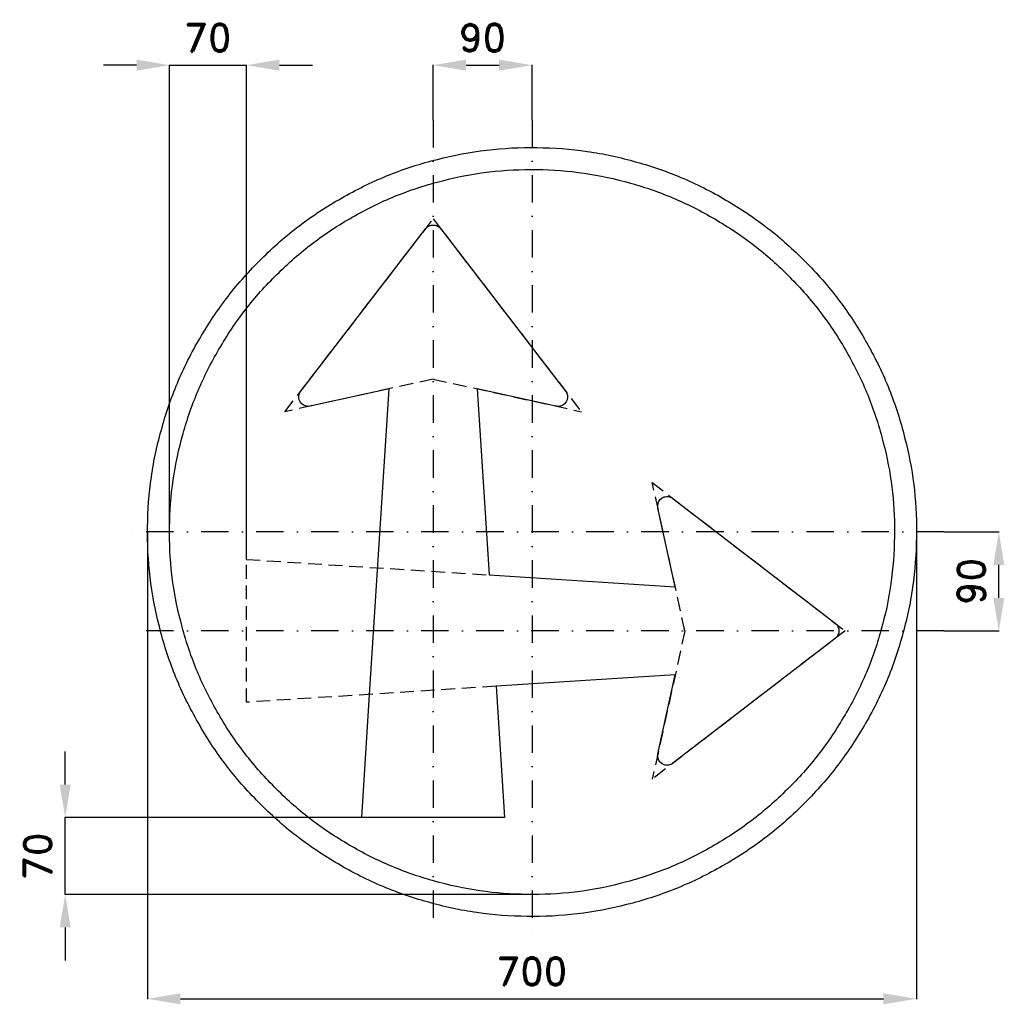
# Model space of a CAD drawing. Header units: millimetres. Extents: x -466 to 430, y -430 to 466.
import ezdxf

# ---------------------------------------------------------------- set-up
doc = ezdxf.new("R2010")
doc.units = ezdxf.units.MM
doc.header["$LTSCALE"] = 5
doc.linetypes.add('ČERCHOVANÁX2', pattern=[2, 1, -0.5, 0, -0.5])
doc.linetypes.add('ČÁRKOVANÁX2', pattern=[1.5, 1, -0.5])
doc.layers.add('Kóty', color=2, linetype='Continuous')
doc.layers.add('Značka', color=7, linetype='Continuous')
doc.styles.get("Standard").update_dxf_attribs({"font": 'romand.shx', "height": 25})
doc.dimstyles.get("Standard").update_dxf_attribs({"dimtxt": 25, "dimasz": 30, "dimexe": 0.18, "dimexo": 0.0625, "dimgap": 12.5, "dimtad": 1, "dimdec": 0, "dimzin": 0, "dimdsep": 46, "dimtxsty": 'Standard', "dimcen": 0.09, "dimadec": 0, "dimazin": 0, "dimtfac": 1, "dimtdec": 0, "dimtofl": 0, "dimtmove": 0, "dimatfit": 3, "dimfxl": 1, "dimtolj": 1, "dimtzin": 0, "dimarcsym": 0})

# ---------------------------------------------------------------- blocks, each defined once
blk = doc.blocks.new('*D1')
at = {"layer": 'Defpoints', "color": 0, "transparency": 16777216}
for p in [(375, 0), (425, 0), (375, -90.004)]:
    blk.add_point(p, dxfattribs=at)
at = {"layer": 'Kóty', "color": 0, "lineweight": -2, "transparency": 16777216}
for p, q in [((375.0625, 0), (425.18, 0)), ((425, -60.004), (425, -30)), ((375.0625, -90.004), (425.18, -90.004))]:
    blk.add_line(p, q, dxfattribs=at)
at = {"layer": 'Kóty', "color": 0, "transparency": 16777216}
for points in [[(420, -30), (430, -30), (425, 0)], [(420, -60.004), (430, -60.004), (425, -90.004)]]:
    blk.add_solid(points, dxfattribs=at)
at = {"layer": 'Kóty', "color": 0, "transparency": 16777216, "insert": (400, -45.002), "char_height": 25, "attachment_point": 5, "rotation": 90}
blk.add_mtext('\\A1;90', dxfattribs=at)
blk = doc.blocks.new('*D2')
at = {"layer": 'Defpoints', "color": 0, "transparency": 16777216}
for p in [(0, 425.03), (-90, 375), (0, 375)]:
    blk.add_point(p, dxfattribs=at)
at = {"layer": 'Kóty', "color": 0, "lineweight": -2, "transparency": 16777216}
for p, q in [((-90, 375.06), (-90, 425.21)), ((-60, 425.03), (-30, 425.03)), ((0, 375.06), (0, 425.21))]:
    blk.add_line(p, q, dxfattribs=at)
at = {"layer": 'Kóty', "color": 0, "transparency": 16777216}
for points in [[(-60, 430.03), (-60, 420.03), (-90, 425.03)], [(-30, 430.03), (-30, 420.03), (0, 425.03)]]:
    blk.add_solid(points, dxfattribs=at)
at = {"layer": 'Kóty', "color": 0, "transparency": 16777216, "insert": (-45, 450.03), "char_height": 25, "attachment_point": 5}
blk.add_mtext('\\A1;90', dxfattribs=at)
blk = doc.blocks.new('*D3')
at = {"layer": 'Defpoints', "color": 0, "transparency": 16777216}
for p in [(-155, -260), (-425.03, -330.03), (0, -330.03)]:
    blk.add_point(p, dxfattribs=at)
at = {"layer": 'Kóty', "color": 0, "lineweight": -2, "transparency": 16777216}
for p, q in [((-425.03, -230), (-425.03, -200)), ((-155.06, -260), (-425.21, -260)), ((-0.06, -330.03), (-425.21, -330.03)), ((-425.03, -360.03), (-425.03, -390.03))]:
    blk.add_line(p, q, dxfattribs=at)
at = {"layer": 'Kóty', "color": 0, "transparency": 16777216}
for points in [[(-430.03, -230), (-420.03, -230), (-425.03, -260)], [(-430.03, -360.03), (-420.03, -360.03), (-425.03, -330.03)]]:
    blk.add_solid(points, dxfattribs=at)
at = {"layer": 'Kóty', "color": 0, "transparency": 16777216, "insert": (-450.03, -295.01), "char_height": 25, "attachment_point": 5, "rotation": 90}
blk.add_mtext('\\A1;70', dxfattribs=at)
blk = doc.blocks.new('*D4')
at = {"layer": 'Defpoints', "color": 0, "transparency": 16777216}
for p in [(-260, 425.03), (-330.03, 0), (-260, -25)]:
    blk.add_point(p, dxfattribs=at)
at = {"layer": 'Kóty', "color": 0, "lineweight": -2, "transparency": 16777216}
for p, q in [((-360.03, 425.03), (-390.03, 425.03)), ((-330.03, 0.06), (-330.03, 425.21)), ((-260, -24.94), (-260, 425.21)), ((-230, 425.03), (-200, 425.03))]:
    blk.add_line(p, q, dxfattribs=at)
at = {"layer": 'Kóty', "color": 0, "transparency": 16777216}
for points in [[(-360.03, 430.03), (-360.03, 420.03), (-330.03, 425.03)], [(-230, 430.03), (-230, 420.03), (-260, 425.03)]]:
    blk.add_solid(points, dxfattribs=at)
at = {"layer": 'Kóty', "color": 0, "transparency": 16777216, "insert": (-295.01, 450.03), "char_height": 25, "attachment_point": 5}
blk.add_mtext('\\A1;70', dxfattribs=at)
blk = doc.blocks.new('*D6')
at = {"layer": 'Defpoints', "color": 0, "transparency": 16777216}
for p in [(350, 0), (-350.03, -0.06), (350, -425.03)]:
    blk.add_point(p, dxfattribs=at)
at = {"layer": 'Kóty', "color": 0, "lineweight": -2, "transparency": 16777216}
for p, q in [((-350.03, -0.12), (-350.03, -425.21)), ((350, -0.06), (350, -425.21)), ((-320.03, -425.03), (320, -425.03))]:
    blk.add_line(p, q, dxfattribs=at)
at = {"layer": 'Kóty', "color": 0, "transparency": 16777216}
for points in [[(-320.03, -420.03), (-320.03, -430.03), (-350.03, -425.03)], [(320, -420.03), (320, -430.03), (350, -425.03)]]:
    blk.add_solid(points, dxfattribs=at)
at = {"layer": 'Kóty', "color": 0, "transparency": 16777216, "insert": (-0.01, -400.03), "char_height": 25, "attachment_point": 5}
blk.add_mtext('\\A1;700', dxfattribs=at)

msp = doc.modelspace()

# ---------------------------------------------------------------- linework, layer by layer
at = {"layer": 'Kóty'}
for points in [[(-330.03, 425.03), (-260, 425.03)], [(-425.03, -330.03), (-425.03, -260)]]:
    msp.add_lwpolyline(points, dxfattribs=at)
at = {"layer": 'Značka', "color": 6, "linetype": 'ČERCHOVANÁX2', "lineweight": 25, "ltscale": 5}
for p, q in [((-90, 375), (-90, -375)), ((0, 375), (0, -375)), ((375, 0), (-375, 0)), ((375, -90), (-375, -90))]:
    msp.add_line(p, q, dxfattribs=at)
at = {"layer": 'Značka', "color": 6, "linetype": 'ČÁRKOVANÁX2', "ltscale": 2.5}
for p, q in [((-224.99, 109.5), (-90, 285)), ((-90, 285), (44.99, 109.5)), ((-90.02, 139.2), (-224.99, 109.5)), ((-90.02, 139.2), (44.99, 109.5)), ((109.51, 44.99), (285, -90)), ((139.2, -90), (109.51, 44.99)), ((285, -90), (109.51, -225)), ((139.2, -90), (109.51, -225))]:
    msp.add_line(p, q, dxfattribs=at)
at = {"layer": 'Značka', "color": 5}
for points in [[(350, 0), (349.99, -2.29), (349.97, -4.58, -0.032166), (346.49, -50.21, -0.035722), (336.86, -95, -0.036663), (321.83, -138.26, -0.034754), (300.79, -178.95, -0.034038), (274.96, -216.77, -0.034452), (244.23, -250.71, -0.03456), (209.51, -280.56, -0.034427), (171.02, -305.37, -0.034389), (129.75, -325.22, -0.034419), (86.15, -339.23, -0.034423), (41.16, -347.72, -0.034417), (-4.58, -349.97, -0.034416), (-50.24, -346.53, -0.034416), (-95, -336.86, -0.034418), (-138.22, -321.72, -0.034417), (-178.95, -300.79, -0.034417), (-216.78, -274.98, -0.034415), (-250.71, -244.23, -0.034418), (-280.56, -209.5, -0.034417), (-305.37, -171.02, -0.034415), (-325.22, -129.75, -0.034415), (-339.23, -86.15, -0.034417), (-347.72, -41.16, -0.034417), (-349.97, 4.58, -0.034417), (-346.53, 50.24, -0.034418), (-336.86, 95, -0.034415), (-321.72, 138.22, -0.034416), (-300.79, 178.95, -0.034417), (-274.98, 216.78, -0.034416), (-244.23, 250.71, -0.034418), (-209.5, 280.56, -0.034417), (-171.02, 305.37, -0.034414), (-129.75, 325.22, -0.034415), (-86.15, 339.23, -0.034416), (-41.16, 347.72, -0.034416), (4.58, 349.97, -0.034417), (50.24, 346.53, -0.034418), (95, 336.86, -0.034416), (138.22, 321.71, -0.034417), (178.95, 300.79, -0.034415), (216.77, 274.98, -0.034404), (250.71, 244.23, -0.034414), (280.57, 209.5, -0.034485), (305.37, 171.02, -0.034415), (325.2, 129.76, -0.034074), (339.23, 86.15, -0.032793), (347.51, 43.38, -0.034265), (350, 0)], [(330, 0), (329.99, -2.16), (329.97, -4.32, -0.03217), (326.69, -47.34, -0.035725), (317.61, -89.57, -0.036668), (303.44, -130.36, -0.034756), (283.6, -168.73, -0.034039), (259.25, -204.39, -0.034453), (230.27, -236.38, -0.034559), (197.54, -264.53, -0.034425), (161.24, -287.92, -0.034388), (122.33, -306.64, -0.034417), (81.23, -319.85, -0.034424), (38.8, -327.85, -0.034417), (-4.32, -329.97, -0.034416), (-47.37, -326.73, -0.034417), (-89.58, -317.61, -0.034417), (-130.32, -303.33, -0.034417), (-168.73, -283.6, -0.034418), (-204.39, -259.27, -0.034417), (-236.38, -230.27, -0.034417), (-264.53, -197.53, -0.034415), (-287.92, -161.25, -0.034416), (-306.64, -122.34, -0.034417), (-319.85, -81.23, -0.034416), (-327.85, -38.8, -0.034415), (-329.97, 4.32, -0.034416), (-326.73, 47.37, -0.034416), (-317.61, 89.57, -0.034418), (-303.33, 130.32, -0.034415), (-283.6, 168.73, -0.034416), (-259.27, 204.39, -0.034418), (-230.27, 236.38, -0.034418), (-197.53, 264.53, -0.034415), (-161.24, 287.92, -0.034418), (-122.34, 306.64, -0.034418), (-81.23, 319.85, -0.034418), (-38.8, 327.85, -0.034416), (4.32, 329.97, -0.034417), (47.37, 326.73, -0.034416), (89.58, 317.61, -0.034415), (130.32, 303.33, -0.034417), (168.73, 283.6, -0.034417), (204.39, 259.27, -0.034408), (236.38, 230.27, -0.034414), (264.53, 197.53, -0.034486), (287.92, 161.25, -0.034419), (306.62, 122.35, -0.034073), (319.85, 81.23, -0.032789), (327.65, 40.9, -0.034268), (330, 0)], [(-147.82, -147.82), (-130, 130.4), (-201.83, 114.6), (-202.25, 114.52), (-202.66, 114.46, -0.052056), (-204.35, 114.41, -0.052177), (-206.01, 114.71, -0.064942), (-207.96, 115.51), (-209.64, 116.78), (-210.99, 118.4), (-211.89, 120.31), (-212.31, 122.37), (-212.21, 124.47), (-211.78, 126.11), (-211.02, 127.61), (-210.78, 127.96), (-210.54, 128.3), (-96.85, 276.1), (-96.6, 276.4), (-96.34, 276.7), (-95.17, 277.76), (-93.82, 278.58), (-91.96, 279.26, -0.061025), (-90, 279.47, -0.060676), (-88.04, 279.25, -0.059169), (-86.18, 278.58), (-84.82, 277.77), (-83.66, 276.7), (-83.4, 276.4), (-83.15, 276.1), (30.54, 128.3), (30.78, 127.96), (31.02, 127.61), (31.77, 126.11), (32.21, 124.47), (32.32, 122.37), (31.88, 120.31), (30.99, 118.39), (29.64, 116.78), (27.96, 115.51), (26.01, 114.71, -0.052279), (24.34, 114.4, -0.056968), (22.66, 114.46), (22.25, 114.52), (21.83, 114.6), (-50, 130.4), (-39.14, -39.14), (130.4, -50), (114.6, 21.83), (114.52, 22.25), (114.46, 22.66), (114.41, 24.34), (114.71, 26.01), (115.51, 27.96), (116.78, 29.64), (118.4, 30.99), (120.3, 31.88, -0.064296), (122.37, 32.31, -0.063115), (124.47, 32.21, -0.052267), (126.11, 31.78), (127.61, 31.02), (127.96, 30.78), (128.3, 30.54), (276.1, -83.15), (276.4, -83.4), (276.7, -83.66), (277.76, -84.83), (278.58, -86.18), (279.26, -88.04), (279.47, -90), (279.25, -91.96), (278.58, -93.82), (277.77, -95.18), (276.7, -96.34), (276.4, -96.6), (276.1, -96.85), (128.3, -210.54), (127.96, -210.78), (127.61, -211.02), (126.11, -211.78), (124.47, -212.21, -0.06494), (122.37, -212.32, -0.064907), (120.3, -211.89), (118.39, -210.99), (116.78, -209.65), (115.51, -207.96), (114.71, -206.01), (114.4, -204.34), (114.46, -202.66), (114.52, -202.25), (114.6, -201.83), (130.4, -130), (-32.66, -140.44), (-25, -260), (-155, -260), (-147.82, -147.82)]]:
    msp.add_lwpolyline(points, format="xyb", dxfattribs=at)
at = {"layer": 'Značka', "color": 6, "linetype": 'ČÁRKOVANÁX2', "ltscale": 2.5}
for points in [[(-260, -25), (-39.14, -39.14)], [(-260, -155), (-260, -25)], [(-32.66, -140.44), (-260, -155)]]:
    msp.add_lwpolyline(points, dxfattribs=at)

# ---------------------------------------------------------------- dimensions: what is measured, and where the dimension line sits
at = {"layer": 'Kóty'}
for base, p1, p2, picture, middle in [((-260, 425.03), (-330.03, 0), (-260, -25), '*D4', (-295.01, 450.03)), ((0, 425.03), (-90, 375), (0, 375), '*D2', (-45, 450.03)), ((350, -425.03), (-350.03, -0.06), (350, 0), '*D6', (-0.01, -400.03))]:
    dim = msp.add_linear_dim(base=base, p1=p1, p2=p2, dimstyle='Standard', dxfattribs=at)
    dim.commit()
    dim.dimension.update_dxf_attribs({"geometry": picture, "text_midpoint": middle})
for base, p1, p2, picture, middle in [((425, 0), (375, -90), (375, 0), '*D1', (400, -45)), ((-425.03, -330.03), (-155, -260), (0, -330.03), '*D3', (-450.03, -295.01))]:
    dim = msp.add_linear_dim(base=base, p1=p1, p2=p2, angle=90, dimstyle='Standard', dxfattribs=at)
    dim.commit()
    dim.dimension.update_dxf_attribs({"geometry": picture, "text_midpoint": middle})

doc.saveas('drawing.dxf')
